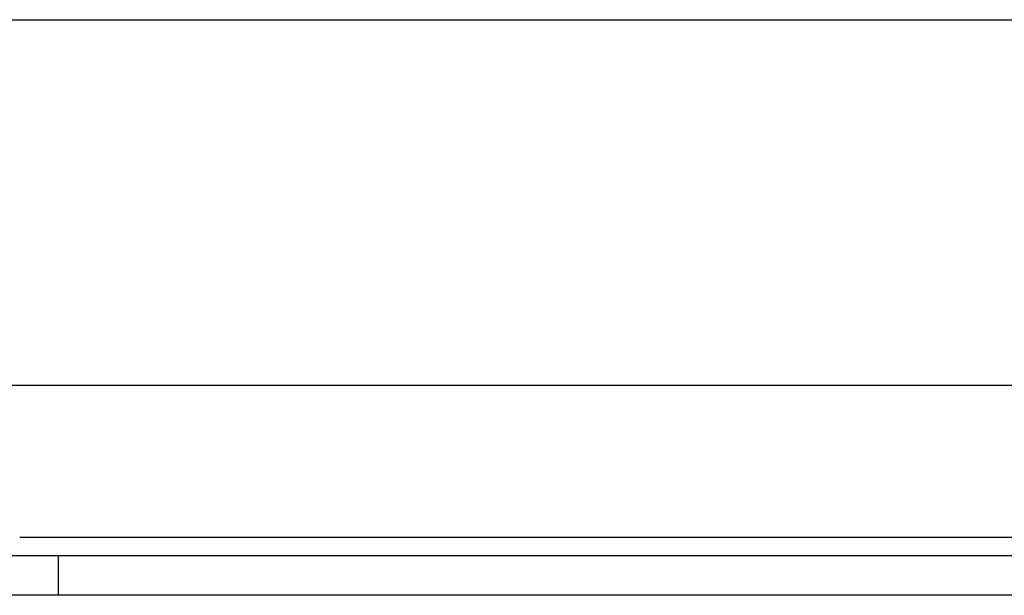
# Model space of a CAD drawing. Header units: inches. Extents: x 7 to 228, y 17 to 114.
# Tile 51 of 143: x 39.223 to 40.904, y 57.133 to 58.116. Entities that reach past the tile are written whole.
import ezdxf

# ---------------------------------------------------------------- set-up
doc = ezdxf.new("R2010")
doc.units = ezdxf.units.IN
doc.header["$MEASUREMENT"] = 0
doc.layers.add('Visible Edges(ANSI)', color=7, linetype='Continuous', lineweight=25)
doc.layers.add('Visible Tangent Edges(ANSI)', color=7, linetype='Continuous', lineweight=25)

msp = doc.modelspace()

# ---------------------------------------------------------------- linework, layer by layer
at = {"layer": 'Visible Edges(ANSI)'}
for p, q in [((8.1781, 58.1163), (54.1141, 58.1163)), ((49.5427, 57.4913), (38.9515, 57.4913)), ((38.9776, 57.2013), (39.2896, 57.2013)), ((39.2896, 57.2013), (49.2046, 57.2013)), ((39.2896, 57.1333), (38.9776, 57.1333)), ((49.2046, 57.1333), (39.2896, 57.1333))]:
    msp.add_line(p, q, dxfattribs=at)
at = {"layer": 'Visible Tangent Edges(ANSI)'}
for p, q in [((39.2232, 57.2323), (49.271, 57.2323)), ((39.2896, 57.1333), (39.2896, 57.2013))]:
    msp.add_line(p, q, dxfattribs=at)

doc.saveas('drawing.dxf')
